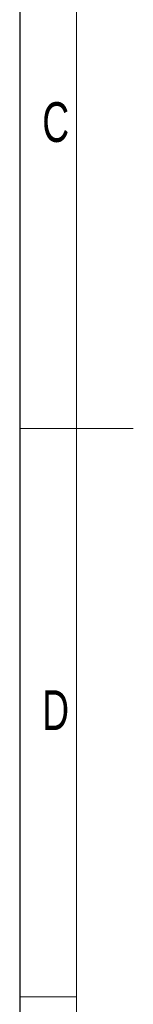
# Model space of a CAD drawing. Header units: millimetres. Extents: x 5 to 517, y 5 to 292.
# Tile 2 of 98: x 5 to 15, y 98 to 184. Entities that reach past the tile are written whole.
import ezdxf

# ---------------------------------------------------------------- set-up
doc = ezdxf.new("R2010")
doc.units = ezdxf.units.MM
doc.styles.add('SLDTEXTSTYLE1', font='TXT', dxfattribs={"width": 0.7})

msp = doc.modelspace()

# ---------------------------------------------------------------- linework, layer by layer
at = {"color": 7, "linetype": 'Continuous', "lineweight": 25}
msp.add_line((5, 291.9994), (5, 5), dxfattribs=at)
at = {"color": 7, "linetype": 'Continuous', "lineweight": 18}
for p, q in [((10, 286.9994), (10, 10)), ((5, 148.5), (15, 148.5)), ((10, 98.5), (5, 98.5))]:
    msp.add_line(p, q, dxfattribs=at)

# ---------------------------------------------------------------- texts
at = {"color": 7, "linetype": 'Continuous', "lineweight": 0, "char_height": 3.5, "attachment_point": 2, "style": 'SLDTEXTSTYLE1'}
for s, insert in [('C', (8.1709, 177.2077)), ('D', (8.1627, 125.4815))]:
    msp.add_mtext(s, dxfattribs=dict(at, insert=insert))

doc.saveas('drawing.dxf')
